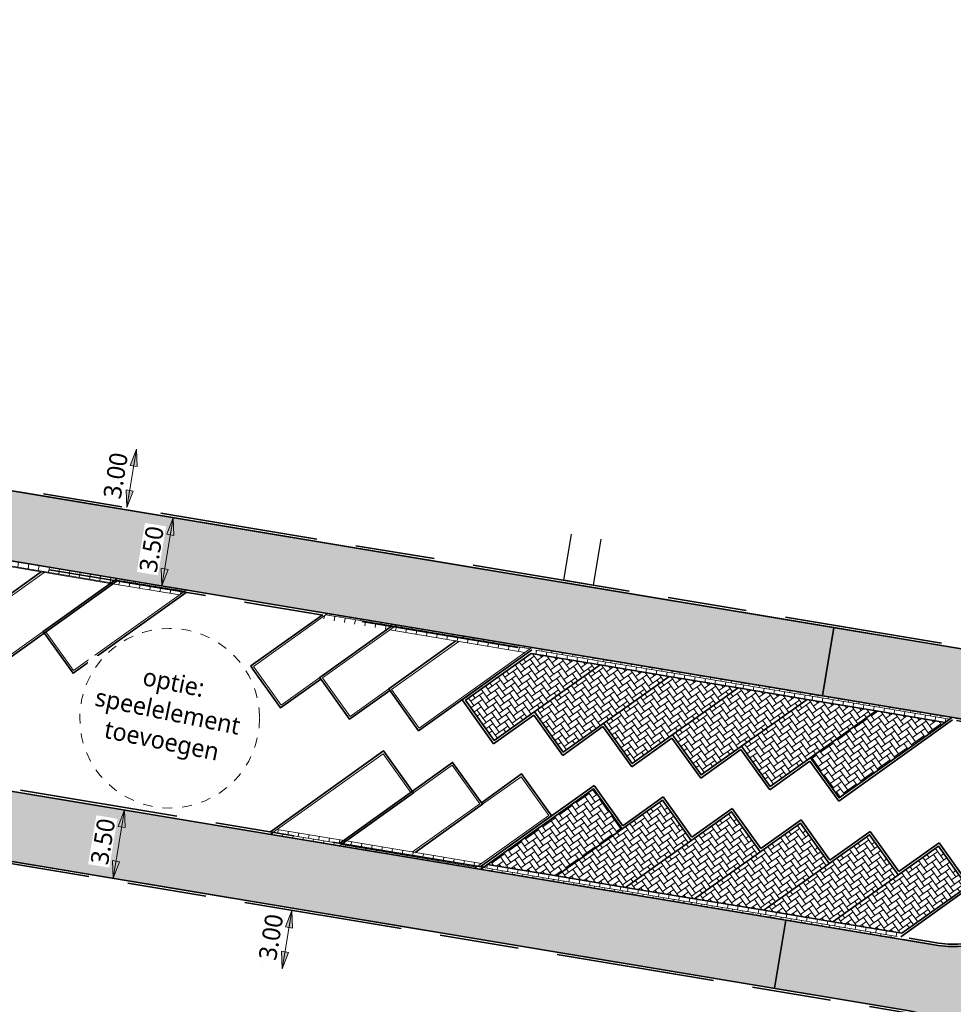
# Model space of a CAD drawing. Header units: metres. Extents: x 253823 to 255319, y 593130 to 593771.
# Tile 5 of 37: x 254006 to 254053, y 593255 to 593305. Entities that reach past the tile are written whole.
import ezdxf

# ---------------------------------------------------------------- set-up
doc = ezdxf.new("R2010")
doc.units = ezdxf.units.M
for name, pattern in [('DASHED2', [0.375, 0.25, -0.125]), ('JIS_02_1.0', [2, 1, -1]), ('VH-OPSLUITBAND_100X200', [16, 8, -2, 4, -2])]:
    doc.linetypes.add(name, pattern=pattern)
doc.layers.add('00_parkeren_reserveren-V', color=7, linetype='Continuous', lineweight=13, true_color=0x84ac84)
for name, color, linetype, lineweight in [('00_verharding rijbaan overig-V', 2, 'Continuous', 35), ('00_voetpad-L', 40, 'Continuous', 25), ('00_wadi-hoeveelheid-T', 7, 'Continuous', 9), ('HKB_spelen', 7, 'JIS_02_1.0', 13), ('N-WE-VH-KANTOPSLUITING_OPSLUITBAND_120X250-G', 20, 'VH-OPSLUITBAND_100X200', 35), ('N-WE-VH-KANTVERHARDING-G', 2, 'Continuous', 35), ('N-WE-VH-VERHARDING_BETONSTRAATSTEEN-KLEUR NTB-A', 252, 'Continuous', 18), ('N-WE-VH-VERHARDING_BETONSTRAATSTEEN-MOLGOOT-KLEUR NTB-A', 252, 'Continuous', 18), ('N-WE-VH-VERHARDING_BETONSTRAATSTEEN-PVAK-KLEUR NTB-A', 252, 'Continuous', 18), ('N-WE-VH-VERHARDING_TEGEL-45MM DIK-A', 252, 'Continuous', 18), ('N-WE-VW-SCHEIDINGSLIJN_PARKEERVAK-G', 7, 'DASHED2', 35), ('N01-WE-GR-GRAS-G', 60, 'Continuous', 35), ('X-XX-AL-M', 7, 'Continuous', 18)]:
    doc.layers.add(name, color=color, linetype=linetype, lineweight=lineweight)
doc.layers.add('HULPLIJN ARCERING', color=6, linetype='Continuous', plot=False)
doc.styles.add('Roelofs', font='segoeui.ttf', dxfattribs={"height": 1.8})
doc.dimstyles.new('Roelofs Standaard', dxfattribs={"dimtxt": 1.8, "dimasz": 1, "dimexe": 2, "dimexo": 2, "dimgap": 0.7, "dimtad": 1, "dimlfac": -1, "dimzin": 0, "dimdsep": 46, "dimtxsty": 'Roelofs', "dimblk": 'Pijl', "dimcen": 0, "dimdle": 2, "dimclrd": 256, "dimclre": 253, "dimclrt": 256, "dimazin": 0, "dimtfac": 1, "dimtofl": 0, "dimtmove": 0, "dimatfit": 3, "dimldrblk": 'Pijl', "dimfxl": 1, "dimtolj": 1, "dimtzin": 0, "dimlwd": 18, "dimlwe": 18, "dimarcsym": 0})
pattern_1 = [(260.54985, (253902.80472, 593288.8752), (0.21583786, -0.3020373), [0.2625, -0.2625]), (350.54985, (253902.80472, 593288.8752), (0.0430997, 0.25893757), [])]
pattern_2 = [(90, (2.4935, 0.076), (-0.2625, 0.2625), [0.2625, -0.2625]), (180, (2.4935, 0.076), (-3e-17, -0.2625), [])]
pattern_3 = [(215.55, (0, 0), (-0.06095125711, -0.36619317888), [0.7875, -0.2625]), (125.55, (0.30524, -0.42714), (-0.06095125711, -0.36619317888), [0.7875, -0.2625])]
pattern_4 = [(215.5502, (254058.40107, 593271.99752), (-0.06095, -0.3661934), [0.7875, -0.2625]), (125.5502, (254058.7063, 593271.57038), (-0.06095, -0.3661934), [0.7875, -0.2625])]
pattern_5 = [(260.5502, (254058.40107, 593271.99752), (0.21584, -0.302036), [0.2625, -0.2625]), (350.5502, (254058.40107, 593271.99752), (0.043098, 0.258938), [])]
pattern_6 = [(35.5495, (254024.24547, 593259.3362), (0.0609543, 0.3661927), [0.7875, -0.2625]), (305.5495, (254023.94023, 593259.76335), (0.0609543, 0.3661927), [0.7875, -0.2625])]
pattern_7 = [(80.5495, (254024.24547, 593259.3362), (-0.215836, 0.3020385), [0.2625, -0.2625]), (170.5495, (254024.24547, 593259.3362), (-0.043101, -0.2589373), [])]

# ---------------------------------------------------------------- blocks, each defined once
blk = doc.blocks.new('Pijl')
h = blk.add_hatch(color=256)
h.paths.add_polyline_path([(0, 0), (-1.75, 0.352), (-1.75, 0)])
h.paths.add_polyline_path([(-1.75, 0), (-1.75, -0.352), (0, 0)])
for p, q in [((-1.902, 0), (0, 0)), ((0, 0), (-1.75, 0.352)), ((-1.75, 0.352), (-1.75, -0.352)), ((0, 0), (-1.75, -0.352))]:
    blk.add_line(p, q)
blk = doc.blocks.new('*D91')
at = {"layer": 'Defpoints', "color": 0, "transparency": 16777216}
blk.add_point((254012.019, 593283.074), dxfattribs=at)
at = {"layer": 'X-XX-AL-M', "lineweight": 18, "transparency": 16777216}
blk.add_line((254011.936, 593282.581), (254011.608, 593280.609), dxfattribs=at)
at = {"layer": 'X-XX-AL-M', "lineweight": 18, "transparency": 16777216, "xscale": 0.5, "yscale": 0.5, "zscale": 0.5}
for p, rotation in [((254012.019, 593283.074), 80.54347378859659), ((254011.526, 593280.116), 260.5434737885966)]:
    blk.add_blockref('Pijl', p, dxfattribs=dict(at, rotation=rotation))
at = {"layer": 'X-XX-AL-M', "transparency": 16777216, "insert": (254010.968, 593281.729), "char_height": 0.9, "attachment_point": 5, "rotation": 80.5435, "style": 'Roelofs', "bg_fill": 3, "box_fill_scale": 1.1, "bg_fill_color": 256, "bg_fill_true_color": 13158600, "bg_fill_transparency": 0}
blk.add_mtext('\\A1;3.00', dxfattribs=at)
at = {"layer": 'Defpoints', "color": 0, "transparency": 16777216}
blk.add_point((254011.526, 593280.116), dxfattribs=at)
blk.add_point((254011.526, 593280.116), dxfattribs=at)
blk = doc.blocks.new('*D164')
at = {"layer": 'Defpoints', "color": 0, "transparency": 16777216}
for p in [(254013.876, 593279.602), (254013.302, 593276.15), (254013.302, 593276.15)]:
    blk.add_point(p, dxfattribs=at)
at = {"layer": 'X-XX-AL-M', "lineweight": 18, "transparency": 16777216}
blk.add_line((254013.794, 593279.109), (254013.384, 593276.643), dxfattribs=at)
at = {"layer": 'X-XX-AL-M', "lineweight": 18, "transparency": 16777216, "xscale": 0.5, "yscale": 0.5, "zscale": 0.5}
for p, rotation in [((254013.876, 593279.602), 80.55022295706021), ((254013.302, 593276.15), 260.5502229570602)]:
    blk.add_blockref('Pijl', p, dxfattribs=dict(at, rotation=rotation))
at = {"layer": 'X-XX-AL-M', "transparency": 16777216, "insert": (254012.785, 593278.01), "char_height": 0.9, "attachment_point": 5, "rotation": 80.5502, "style": 'Roelofs', "bg_fill": 3, "box_fill_scale": 1.1, "bg_fill_color": 256, "bg_fill_true_color": 13158600, "bg_fill_transparency": 0}
blk.add_mtext('\\A1;3.50', dxfattribs=at)
blk = doc.blocks.new('*D165')
at = {"layer": 'Defpoints', "color": 0, "transparency": 16777216}
for p in [(254011.416, 593264.826), (254010.842, 593261.373), (254010.842, 593261.373)]:
    blk.add_point(p, dxfattribs=at)
at = {"layer": 'X-XX-AL-M', "lineweight": 18, "transparency": 16777216}
blk.add_line((254011.334, 593264.332), (254010.924, 593261.866), dxfattribs=at)
at = {"layer": 'X-XX-AL-M', "lineweight": 18, "transparency": 16777216, "xscale": 0.5, "yscale": 0.5, "zscale": 0.5}
for p, rotation in [((254011.416, 593264.826), 80.5502229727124), ((254010.842, 593261.373), 260.5502229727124)]:
    blk.add_blockref('Pijl', p, dxfattribs=dict(at, rotation=rotation))
at = {"layer": 'X-XX-AL-M', "transparency": 16777216, "insert": (254010.325, 593263.233), "char_height": 0.9, "attachment_point": 5, "rotation": 80.5502, "style": 'Roelofs', "bg_fill": 3, "box_fill_scale": 1.1, "bg_fill_color": 256, "bg_fill_true_color": 13158600, "bg_fill_transparency": 0}
blk.add_mtext('\\A1;3.50', dxfattribs=at)
blk = doc.blocks.new('*D166')
at = {"layer": 'Defpoints', "color": 0, "transparency": 16777216}
blk.add_point((254019.871, 593259.747), dxfattribs=at)
at = {"layer": 'X-XX-AL-M', "color": 253, "lineweight": 18, "transparency": 16777216}
for p, q in [((254018.884, 593259.911), (254018.884, 593259.911)), ((254018.392, 593256.955), (254018.392, 593256.955))]:
    blk.add_line(p, q, dxfattribs=at)
at = {"layer": 'X-XX-AL-M', "lineweight": 18, "transparency": 16777216}
blk.add_line((254019.788, 593259.254), (254019.46, 593257.284), dxfattribs=at)
at = {"layer": 'X-XX-AL-M', "lineweight": 18, "transparency": 16777216, "xscale": 0.5, "yscale": 0.5, "zscale": 0.5}
for p, rotation in [((254019.87, 593259.747), 80.54469164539), ((254019.378, 593256.791), 260.54469164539)]:
    blk.add_blockref('Pijl', p, dxfattribs=dict(at, rotation=rotation))
at = {"layer": 'X-XX-AL-M', "transparency": 16777216, "insert": (254018.82, 593258.403), "char_height": 0.9, "attachment_point": 5, "rotation": 80.5447, "style": 'Roelofs', "bg_fill": 3, "box_fill_scale": 1.1, "bg_fill_color": 256, "bg_fill_true_color": 13158600, "bg_fill_transparency": 0}
blk.add_mtext('\\A1;3.00', dxfattribs=at)
at = {"layer": 'Defpoints', "color": 0, "transparency": 16777216}
blk.add_point((254019.378, 593256.791), dxfattribs=at)
blk.add_point((254019.378, 593256.791), dxfattribs=at)
blk = doc.blocks.new('_Parkeervak groen 45graden met overstek')
at = {"layer": 'N-WE-VH-VERHARDING_BETONSTRAATSTEEN-MOLGOOT-KLEUR NTB-A'}
h = blk.add_hatch(dxfattribs=at)
h.set_pattern_fill('AVH-BSS_KEIFORMAAT_HALFST-SO', color=256, scale=5, angle=90, pattern_type=2)
h.set_pattern_definition(pattern_2)
h.paths.add_polyline_path([(0.3, 0.3), (3.765, 0.3), (3.465, 0), (0, 0)])
h = blk.add_hatch(dxfattribs=at)
h.set_pattern_fill('AVH-BSS_KEIFORMAAT_HALFST-SO', color=256, scale=5, angle=90, pattern_type=2)
h.set_pattern_definition(pattern_2)
h.paths.add_polyline_path([(3.765, 0.3), (7.23, 0.3), (6.93, 0), (3.465, 0)])
at = {"layer": '00_parkeren_reserveren-V', "color": 87, "true_color": 0x488448}
for points in [[(0, 0), (4.95, 4.95), (6.647, 3.253)], [(6.788, 3.253), (8.486, 4.95), (10.183, 3.253)], [(6.647, 3.253), (3.694, 0.3)], [(10.183, 3.253), (6.93, 0)], [(0.3, 0.3), (3.765, 0.3)], [(3.765, 0.3), (7.23, 0.3)], [(0, 0), (3.465, 0)], [(3.465, 0), (6.93, 0)]]:
    blk.add_lwpolyline(points, dxfattribs=at)
at = {"layer": 'N01-WE-GR-GRAS-G', "color": 87, "true_color": 0x488448}
for points in [[(-0.021, 0.12), (4.95, 5.091), (6.788, 3.253)], [(6.718, 3.324), (8.486, 5.091), (10.183, 3.394), (10.253, 3.324)], [(6.718, 3.324), (6.788, 3.253), (3.836, 0.3)], [(10.253, 3.324), (10.324, 3.253), (7.191, 0.12)]]:
    blk.add_lwpolyline(points, dxfattribs=at)
blk = doc.blocks.new('A$C2506eeb8')
at = {"layer": '00_wadi-hoeveelheid-T', "insert": (254013.569, 593269.663), "char_height": 0.9, "width": 8.71612, "attachment_point": 5, "rotation": 348.4694, "style": 'Roelofs', "bg_fill": 3, "box_fill_scale": 1.1, "bg_fill_color": 256, "bg_fill_transparency": 0}
blk.add_mtext('\\pxqc;optie: \\Pspeelelement\\Ptoevoegen', dxfattribs=at)
at = {"layer": 'HKB_spelen', "ltscale": 0.5}
blk.add_circle((254013.694, 593269.463), 4.543, dxfattribs=at)

msp = doc.modelspace()

# ---------------------------------------------------------------- hatches: boundary and pattern name
at = {"layer": 'N-WE-VH-VERHARDING_BETONSTRAATSTEEN-KLEUR NTB-A'}
h = msp.add_hatch(dxfattribs=at)
h.set_pattern_fill('AVH-BSS_KEIFORMAAT_KEPER-SO', color=256, scale=5, angle=215.55, pattern_type=2)
h.set_pattern_definition(pattern_3)
edge = h.paths.add_edge_path()
edge.add_line((254058.447, 593342.291), (254057.88, 593338.837))
edge.add_line((254057.88, 593338.837), (254065.781, 593337.522))
edge.add_arc((254064.943, 593332.593), 5, -9.4517, 80.3589, ccw=False)
edge.add_line((254069.875, 593331.772), (254069.562, 593329.887))
edge.add_arc((254064.63, 593330.709), 5, 260.5502, 350.5481, ccw=False)
edge.add_line((254063.809, 593325.776), (254055.952, 593327.084))
edge.add_line((254055.952, 593327.084), (254055.385, 593323.63))
edge.add_line((254055.385, 593323.63), (254062.366, 593322.468))
edge.add_arc((254061.874, 593319.509), 3, -9.4548, 80.5502, ccw=False)
edge.add_line((254064.833, 593319.016), (254057.565, 593275.372))
edge.add_arc((254054.605, 593275.865), 3, 260.5502, 350.5452, ccw=False)
edge.add_line((254054.113, 593272.905), (254047.251, 593274.047))
edge.add_line((254047.251, 593274.047), (254046.684, 593270.594))
edge.add_line((254046.684, 593270.594), (254054.409, 593269.308))
edge.add_arc((254053.589, 593264.376), 5, -9.4503, 80.5502, ccw=False)
edge.add_line((254058.521, 593263.555), (254058.278, 593262.095))
edge.add_arc((254053.346, 593262.916), 5, 260.5502, 350.5497, ccw=False)
edge.add_line((254052.525, 593257.984), (254044.825, 593259.265))
edge.add_line((254044.825, 593259.265), (254044.259, 593255.811))
edge.add_line((254044.259, 593255.811), (254051.077, 593254.676))
edge.add_arc((254050.581, 593251.712), 3.006, -8.3106, 80.5048, ccw=False)
edge.add_line((254053.555, 593251.277), (254050.696, 593234.124))
edge.add_line((254050.696, 593234.124), (254068.471, 593231.166))
edge.add_arc((254067.65, 593226.234), 5, -9.4498, 80.5502, ccw=False)
edge.add_line((254072.582, 593225.413), (254071.559, 593219.267))
edge.add_line((254071.559, 593219.267), (254076.038, 593218.522))
edge.add_line((254076.038, 593218.522), (254078.187, 593218.164))
edge.add_line((254078.187, 593218.164), (254078.832, 593222.257))
edge.add_arc((254081.968, 593226.151), 5, 170.5284, 231.152, ccw=False)
edge.add_line((254077.036, 593226.974), (254077.522, 593229.888))
edge.add_arc((254082.454, 593229.065), 5, 111.2948, 170.5284, ccw=False)
edge.add_line((254080.638, 593233.723), (254081.293, 593237.877))
edge.add_line((254081.293, 593237.877), (254072.988, 593239.26))
edge.add_arc((254073.481, 593242.219), 3, 170.5498, 260.5485, ccw=False)
edge.add_line((254070.521, 593242.711), (254077.441, 593284.282))
edge.add_arc((254080.4, 593283.789), 3, 80.5393, 170.5498, ccw=False)
edge.add_line((254080.893, 593286.748), (254088.786, 593285.435))
edge.add_line((254088.786, 593285.435), (254089.33, 593288.892))
edge.add_line((254089.33, 593288.892), (254080.599, 593290.345))
edge.add_arc((254081.42, 593295.277), 5, 170.5486, 260.5498, ccw=False)
edge.add_line((254076.488, 593296.099), (254077.147, 593300.059))
edge.add_arc((254082.063, 593299.137), 5.002, 80.5586, 169.384, ccw=False)
edge.add_line((254082.884, 593304.071), (254091.496, 593302.638))
edge.add_line((254091.496, 593302.638), (254092.041, 593306.095))
edge.add_line((254092.041, 593306.095), (254084.327, 593307.379))
edge.add_arc((254084.819, 593310.338), 3, 170.5498, 260.5502, ccw=False)
edge.add_line((254081.86, 593310.831), (254091.804, 593370.571))
edge.add_line((254091.804, 593370.571), (254094.877, 593389.036))
edge.add_line((254094.877, 593389.036), (254091.397, 593389.527))
edge.add_line((254091.397, 593389.527), (254089.844, 593380.113))
edge.add_line((254089.844, 593380.113), (254088.351, 593371.146))
edge.add_line((254088.351, 593371.146), (254083.785, 593343.713))
edge.add_line((254083.785, 593343.713), (254083.693, 593343.158))
edge.add_line((254083.693, 593343.158), (254081.394, 593329.348))
edge.add_line((254081.394, 593329.348), (254078.889, 593314.3))
edge.add_arc((254054.228, 593318.402), 25, 330.9683, 350.5552, ccw=False)
edge.add_arc((254097.945, 593294.137), 25, 150.9682, 169.7046)
edge.add_arc((254097.945, 593294.137), 25, 169.7046, 174.6743)
edge.add_arc((254102.111, 593294.951), 29.097, 177.032, 189.7598)
edge.add_arc((254046.413, 593285.428), 27.409, -3.6245, 9.6418, ccw=False)
edge.add_arc((254068.778, 593284.011), 5, 350.5514, 356.3755, ccw=False)
edge.add_line((254073.71, 593283.191), (254066.539, 593240.104))
edge.add_arc((254061.607, 593240.925), 5, 260.5501, 350.5514, ccw=False)
edge.add_line((254060.786, 593235.993), (254059.656, 593236.181))
edge.add_arc((254060.477, 593241.113), 5, 170.5452, 260.5501, ccw=False)
edge.add_line((254055.545, 593241.935), (254056.246, 593246.145))
edge.add_arc((254080.906, 593242.039), 25, 150.9038, 170.5452, ccw=False)
edge.add_arc((254037.216, 593266.353), 25, 330.9038, 350.5358)
edge.add_arc((254037.216, 593266.353), 25, 350.5358, 370.1679)
edge.add_arc((254086.431, 593275.179), 25, 170.5867, 190.1679, ccw=False)
edge.add_line((254061.767, 593279.268), (254062.67, 593284.712))
edge.add_line((254062.67, 593284.712), (254064.969, 593298.526))
edge.add_line((254064.969, 593298.526), (254067.585, 593314.234))
edge.add_arc((254092.221, 593309.988), 25, 150.8348, 170.2214, ccw=False)
edge.add_arc((254048.56, 593334.353), 25, 330.8375, 351.4176)
edge.add_arc((254048.56, 593334.353), 25, 351.4176, 370.253)
edge.add_arc((254097.762, 593343.253), 25, 177.4543, 190.253, ccw=False)
edge.add_arc((254097.762, 593343.253), 25, 174.8933, 177.4542, ccw=False)
edge.add_line((254072.861, 593345.479), (254079.915, 593388.277))
edge.add_line((254079.915, 593388.277), (254076.45, 593388.777))
edge.add_line((254076.45, 593388.777), (254068.925, 593343.588))
edge.add_arc((254065.966, 593344.081), 3, 260.5502, 350.5452, ccw=False)
edge.add_line((254065.473, 593341.121), (254058.447, 593342.291))
h = msp.add_hatch(dxfattribs=at)
h.set_pattern_fill('AVH-BSS_KEIFORMAAT_KEPER-SO', color=256, scale=5, angle=215.55, pattern_type=2)
h.set_pattern_definition(pattern_3)
h.paths.add_polyline_path([(253974.033, 593286.234), (253973.525, 593282.77), (254000.495, 593278.281), (254046.684, 593270.593), (254047.251, 593274.047)])
h = msp.add_hatch(dxfattribs=at)
h.set_pattern_fill('AVH-BSS_KEIFORMAAT_KEPER-SO', color=256, scale=5, angle=215.55, pattern_type=2)
h.set_pattern_definition(pattern_3)
h.paths.add_polyline_path([(253990.07, 593268.378), (253971.858, 593271.41), (253971.349, 593267.946), (254044.259, 593255.811), (254044.825, 593259.265)])
at = {"layer": 'N-WE-VH-VERHARDING_BETONSTRAATSTEEN-MOLGOOT-KLEUR NTB-A'}
h = msp.add_hatch(dxfattribs=at)
h.set_pattern_fill('AVH-BSS_KEIFORMAAT_HALFST-SO', color=256, scale=5, angle=260.5499, pattern_type=2)
h.set_pattern_definition(pattern_1)
h.paths.add_polyline_path([(254014.184, 593275.698), (254010.697, 593276.279), (254011.042, 593276.525), (254014.529, 593275.945)])
h = msp.add_hatch(dxfattribs=at)
h.set_pattern_fill('AVH-BSS_KEIFORMAAT_HALFST-SO', color=256, scale=5, angle=260.5499, pattern_type=2)
h.set_pattern_definition(pattern_1)
h.paths.add_polyline_path([(254024.815, 593273.929), (254021.327, 593274.509), (254021.672, 593274.756), (254025.16, 593274.176)])
h = msp.add_hatch(dxfattribs=at)
h.set_pattern_fill('AVH-BSS_KEIFORMAAT_HALFST-SO', color=256, scale=5, angle=260.5499, pattern_type=2)
h.set_pattern_definition(pattern_1)
h.paths.add_polyline_path([(254028.232, 593273.36), (254024.815, 593273.929), (254025.16, 593274.176), (254028.578, 593273.607)])
h = msp.add_hatch(dxfattribs=at)
h.set_pattern_fill('AVH-BSS_KEIFORMAAT_HALFST-SO', color=256, scale=5, angle=260.5499, pattern_type=2)
h.set_pattern_definition(pattern_1)
h.paths.add_polyline_path([(254031.65, 593272.791), (254028.232, 593273.36), (254028.578, 593273.607), (254031.995, 593273.038)])
h = msp.add_hatch(dxfattribs=at)
h.set_pattern_fill('AVH-BSS_KEIFORMAAT_HALFST-SO', color=256, scale=5, angle=260.5502, pattern_type=2)
h.set_pattern_definition([(260.5502, (254044.45084, 593274.31942), (0.21584, -0.302036), [0.2625, -0.2625]), (350.5502, (254044.45084, 593274.31942), (0.043098, 0.258938), [])])
h.paths.add_polyline_path([(254035.446, 593272.16), (254031.959, 593272.74), (254032.304, 593272.987), (254035.792, 593272.406)])
h = msp.add_hatch(dxfattribs=at)
h.set_pattern_fill('AVH-BSS_KEIFORMAAT_HALFST-SO', color=256, scale=5, angle=260.5502, pattern_type=2)
h.set_pattern_definition([(260.5502, (254047.9384, 593273.73894), (0.21584, -0.302036), [0.2625, -0.2625]), (350.5502, (254047.9384, 593273.73894), (0.043098, 0.258938), [])])
h.paths.add_polyline_path([(254038.934, 593271.579), (254035.446, 593272.16), (254035.792, 593272.406), (254039.279, 593271.826)])
h = msp.add_hatch(dxfattribs=at)
h.set_pattern_fill('AVH-BSS_KEIFORMAAT_HALFST-SO', color=256, scale=5, angle=260.5502, pattern_type=2)
h.set_pattern_definition([(260.5502, (254051.42595, 593273.15847), (0.21584, -0.302036), [0.2625, -0.2625]), (350.5502, (254051.42595, 593273.15847), (0.043098, 0.258938), [])])
h.paths.add_polyline_path([(254042.422, 593270.999), (254038.934, 593271.579), (254039.279, 593271.826), (254042.767, 593271.245)])
h = msp.add_hatch(dxfattribs=at)
h.set_pattern_fill('AVH-BSS_KEIFORMAAT_HALFST-SO', color=256, scale=5, angle=260.5502, pattern_type=2)
h.set_pattern_definition([(260.5502, (254054.9135, 593272.578), (0.21584, -0.302036), [0.2625, -0.2625]), (350.5502, (254054.9135, 593272.578), (0.043098, 0.258938), [])])
h.paths.add_polyline_path([(254045.909, 593270.418), (254042.422, 593270.999), (254042.767, 593271.245), (254046.254, 593270.665)])
h = msp.add_hatch(dxfattribs=at)
h.set_pattern_fill('AVH-BSS_KEIFORMAAT_HALFST-SO', color=256, scale=5, angle=260.5502, pattern_type=2)
h.set_pattern_definition(pattern_5)
h.paths.add_polyline_path([(254049.397, 593269.838), (254045.909, 593270.418), (254046.254, 593270.665), (254049.742, 593270.084)])
h = msp.add_hatch(dxfattribs=at)
h.set_pattern_fill('AVH-BSS_KEIFORMAAT_HALFST-SO', color=256, scale=5, angle=260.5502, pattern_type=2)
h.set_pattern_definition(pattern_5)
h.paths.add_polyline_path([(254052.884, 593269.257), (254049.397, 593269.838), (254049.742, 593270.084), (254053.229, 593269.504)])
h = msp.add_hatch(dxfattribs=at)
h.set_pattern_fill('AVH-BSS_KEIFORMAAT_HALFST-SO', color=256, scale=5, angle=260.5499, pattern_type=2)
h.set_pattern_definition(pattern_1)
h.paths.add_polyline_path([(254019.132, 593263.846), (254022.619, 593263.265), (254022.274, 593263.018), (254018.786, 593263.599)])
h = msp.add_hatch(dxfattribs=at)
h.set_pattern_fill('AVH-BSS_KEIFORMAAT_HALFST-SO', color=256, scale=5, angle=80.5495, pattern_type=2)
h.set_pattern_definition(pattern_7)
h.paths.add_polyline_path([(254029.762, 593262.077), (254033.25, 593261.496), (254032.905, 593261.249), (254029.417, 593261.83)])
h = msp.add_hatch(dxfattribs=at)
h.set_pattern_fill('AVH-BSS_KEIFORMAAT_HALFST-SO', color=256, scale=5, angle=80.5495, pattern_type=2)
h.set_pattern_definition(pattern_7)
h.paths.add_polyline_path([(254033.25, 593261.496), (254036.737, 593260.915), (254036.392, 593260.669), (254032.905, 593261.249)])
h = msp.add_hatch(dxfattribs=at)
h.set_pattern_fill('AVH-BSS_KEIFORMAAT_HALFST-SO', color=256, scale=5, angle=80.5495, pattern_type=2)
h.set_pattern_definition([(80.5495, (254027.73302, 593258.75568), (-0.215836, 0.3020385), [0.2625, -0.2625]), (170.5495, (254027.73302, 593258.75568), (-0.043101, -0.2589373), [])])
h.paths.add_polyline_path([(254036.737, 593260.915), (254040.225, 593260.335), (254039.88, 593260.088), (254036.392, 593260.669)])
h = msp.add_hatch(dxfattribs=at)
h.set_pattern_fill('AVH-BSS_KEIFORMAAT_HALFST-SO', color=256, scale=5, angle=80.5495, pattern_type=2)
h.set_pattern_definition([(80.5495, (254031.22057, 593258.17517), (-0.215836, 0.3020385), [0.2625, -0.2625]), (170.5495, (254031.22057, 593258.17517), (-0.043101, -0.2589373), [])])
h.paths.add_polyline_path([(254040.225, 593260.335), (254043.713, 593259.754), (254043.367, 593259.508), (254039.88, 593260.088)])
h = msp.add_hatch(dxfattribs=at)
h.set_pattern_fill('AVH-BSS_KEIFORMAAT_HALFST-SO', color=256, scale=5, angle=80.5495, pattern_type=2)
h.set_pattern_definition([(80.5495, (254034.70812, 593257.59465), (-0.215836, 0.3020385), [0.2625, -0.2625]), (170.5495, (254034.70812, 593257.59465), (-0.043101, -0.2589373), [])])
h.paths.add_polyline_path([(254043.713, 593259.754), (254047.2, 593259.174), (254046.855, 593258.927), (254043.367, 593259.508)])
h = msp.add_hatch(dxfattribs=at)
h.set_pattern_fill('AVH-BSS_KEIFORMAAT_HALFST-SO', color=256, scale=5, angle=80.5495, pattern_type=2)
h.set_pattern_definition([(80.5495, (254038.19567, 593257.01413), (-0.215836, 0.3020385), [0.2625, -0.2625]), (170.5495, (254038.19567, 593257.01413), (-0.043101, -0.2589373), [])])
h.paths.add_polyline_path([(254047.2, 593259.174), (254050.688, 593258.593), (254050.342, 593258.347), (254046.855, 593258.927)])
at = {"layer": 'N-WE-VH-VERHARDING_BETONSTRAATSTEEN-PVAK-KLEUR NTB-A'}
h = msp.add_hatch(dxfattribs=at)
h.set_pattern_fill('AVH-BSS_KEIFORMAAT_ELLEBOOG-SO', color=256, scale=5, angle=215.5502, pattern_type=2)
h.set_pattern_definition([(215.5502, (254044.45084, 593274.31942), (-0.06095, -0.3661934), [0.7875, -0.2625]), (125.5502, (254044.75608, 593273.89227), (-0.06095, -0.3661934), [0.7875, -0.2625])])
h.paths.add_polyline_path([(254035.446, 593272.16), (254030.096, 593268.336), (254028.643, 593270.37), (254031.959, 593272.74)])
h = msp.add_hatch(dxfattribs=at)
h.set_pattern_fill('AVH-BSS_KEIFORMAAT_ELLEBOOG-SO', color=256, scale=5, angle=215.5502, pattern_type=2)
h.set_pattern_definition([(215.5502, (254047.9384, 593273.73894), (-0.06095, -0.3661934), [0.7875, -0.2625]), (125.5502, (254048.24364, 593273.3118), (-0.06095, -0.3661934), [0.7875, -0.2625])])
h.paths.add_polyline_path([(254038.934, 593271.579), (254033.584, 593267.756), (254032.13, 593269.79), (254035.446, 593272.16)])
h = msp.add_hatch(dxfattribs=at)
h.set_pattern_fill('AVH-BSS_KEIFORMAAT_ELLEBOOG-SO', color=256, scale=5, angle=215.5502, pattern_type=2)
h.set_pattern_definition([(215.5502, (254051.42595, 593273.15847), (-0.06095, -0.3661934), [0.7875, -0.2625]), (125.5502, (254051.7312, 593272.73132), (-0.06095, -0.3661934), [0.7875, -0.2625])])
h.paths.add_polyline_path([(254042.422, 593270.999), (254037.071, 593267.175), (254035.618, 593269.209), (254038.934, 593271.579)])
h = msp.add_hatch(dxfattribs=at)
h.set_pattern_fill('AVH-BSS_KEIFORMAAT_ELLEBOOG-SO', color=256, scale=5, angle=215.5502, pattern_type=2)
h.set_pattern_definition([(215.5502, (254054.9135, 593272.578), (-0.06095, -0.3661934), [0.7875, -0.2625]), (125.5502, (254055.21875, 593272.15085), (-0.06095, -0.3661934), [0.7875, -0.2625])])
h.paths.add_polyline_path([(254045.909, 593270.418), (254040.559, 593266.595), (254039.105, 593268.629), (254042.422, 593270.999)])
h = msp.add_hatch(dxfattribs=at)
h.set_pattern_fill('AVH-BSS_KEIFORMAAT_ELLEBOOG-SO', color=256, scale=5, angle=215.5502, pattern_type=2)
h.set_pattern_definition(pattern_4)
h.paths.add_polyline_path([(254049.397, 593269.838), (254044.046, 593266.014), (254042.593, 593268.048), (254045.909, 593270.418)])
h = msp.add_hatch(dxfattribs=at)
h.set_pattern_fill('AVH-BSS_KEIFORMAAT_ELLEBOOG-SO', color=256, scale=5, angle=215.5502, pattern_type=2)
h.set_pattern_definition(pattern_4)
h.paths.add_polyline_path([(254052.884, 593269.257), (254047.534, 593265.434), (254046.08, 593267.468), (254049.397, 593269.838)])
h = msp.add_hatch(dxfattribs=at)
h.set_pattern_fill('AVH-BSS_KEIFORMAAT_ELLEBOOG-SO', color=256, scale=5, angle=35.5495, pattern_type=2)
h.set_pattern_definition(pattern_6)
h.paths.add_polyline_path([(254029.762, 593262.077), (254035.113, 593265.9), (254036.566, 593263.866), (254033.25, 593261.496)])
h = msp.add_hatch(dxfattribs=at)
h.set_pattern_fill('AVH-BSS_KEIFORMAAT_ELLEBOOG-SO', color=256, scale=5, angle=35.5495, pattern_type=2)
h.set_pattern_definition(pattern_6)
h.paths.add_polyline_path([(254033.25, 593261.496), (254038.6, 593265.319), (254040.054, 593263.285), (254036.737, 593260.915)])
h = msp.add_hatch(dxfattribs=at)
h.set_pattern_fill('AVH-BSS_KEIFORMAAT_ELLEBOOG-SO', color=256, scale=5, angle=35.5495, pattern_type=2)
h.set_pattern_definition([(35.5495, (254027.73302, 593258.75568), (0.0609543, 0.3661927), [0.7875, -0.2625]), (305.5495, (254027.42778, 593259.18283), (0.0609543, 0.3661927), [0.7875, -0.2625])])
h.paths.add_polyline_path([(254036.737, 593260.915), (254042.088, 593264.739), (254043.541, 593262.705), (254040.225, 593260.335)])
h = msp.add_hatch(dxfattribs=at)
h.set_pattern_fill('AVH-BSS_KEIFORMAAT_ELLEBOOG-SO', color=256, scale=5, angle=35.5495, pattern_type=2)
h.set_pattern_definition([(35.5495, (254031.22057, 593258.17517), (0.0609543, 0.3661927), [0.7875, -0.2625]), (305.5495, (254030.91533, 593258.60231), (0.0609543, 0.3661927), [0.7875, -0.2625])])
h.paths.add_polyline_path([(254040.225, 593260.335), (254045.575, 593264.158), (254047.029, 593262.124), (254043.713, 593259.754)])
h = msp.add_hatch(dxfattribs=at)
h.set_pattern_fill('AVH-BSS_KEIFORMAAT_ELLEBOOG-SO', color=256, scale=5, angle=35.5495, pattern_type=2)
h.set_pattern_definition([(35.5495, (254034.70812, 593257.59465), (0.0609543, 0.3661927), [0.7875, -0.2625]), (305.5495, (254034.40288, 593258.0218), (0.0609543, 0.3661927), [0.7875, -0.2625])])
h.paths.add_polyline_path([(254043.713, 593259.754), (254049.063, 593263.578), (254050.516, 593261.544), (254047.2, 593259.174)])
h = msp.add_hatch(dxfattribs=at)
h.set_pattern_fill('AVH-BSS_KEIFORMAAT_ELLEBOOG-SO', color=256, scale=5, angle=35.5495, pattern_type=2)
h.set_pattern_definition([(35.5495, (254038.19567, 593257.01413), (0.0609543, 0.3661927), [0.7875, -0.2625]), (305.5495, (254037.89043, 593257.44128), (0.0609543, 0.3661927), [0.7875, -0.2625])])
h.paths.add_polyline_path([(254047.2, 593259.174), (254052.55, 593262.997), (254054.004, 593260.963), (254050.688, 593258.593)])

# ---------------------------------------------------------------- linework, layer by layer
at = {"layer": '00_parkeren_reserveren-V', "color": 87, "true_color": 0x488448}
for points in [[(254014.529, 593275.945), (254011.042, 593276.525)], [(254007.438, 593273.827), (254010.836, 593276.255)], [(254014.529, 593275.945), (254008.834, 593271.875), (254007.438, 593273.827)], [(254014.184, 593275.698), (254010.697, 593276.279)], [(254017.929, 593272.081), (254021.672, 593274.756)], [(254021.417, 593271.501), (254025.16, 593274.176)], [(254028.232, 593273.36), (254024.815, 593273.929)], [(254028.578, 593273.607), (254025.16, 593274.176)], [(254024.904, 593270.92), (254028.302, 593273.349)], [(254031.65, 593272.791), (254028.232, 593273.36)], [(254031.995, 593273.038), (254028.578, 593273.607)], [(254031.995, 593273.038), (254026.3, 593268.968), (254024.904, 593270.92)], [(254021.277, 593271.524), (254019.325, 593270.129), (254017.929, 593272.081)], [(254024.765, 593270.944), (254022.812, 593269.548), (254021.417, 593271.501)], [(254018.786, 593263.599), (254024.482, 593267.669), (254025.877, 593265.717)], [(254025.877, 593265.717), (254022.48, 593263.289)], [(254019.132, 593263.846), (254022.619, 593263.265)], [(254018.786, 593263.599), (254022.274, 593263.018)]]:
    msp.add_lwpolyline(points, dxfattribs=at)
at = {"layer": '00_verharding rijbaan overig-V'}
msp.add_lwpolyline([(254064.833, 593319.016), (254057.565, 593275.372, -0.414188), (254054.113, 593272.905), (253966.012, 593287.569), (253965.437, 593284.116), (254054.409, 593269.308, -0.414216), (254058.521, 593263.555), (254058.278, 593262.095, -0.414211), (254052.525, 593257.984), (253963.552, 593272.792), (253962.978, 593269.34), (254051.077, 593254.676, -0.408171), (254053.555, 593251.277), (254050.696, 593234.124), (254065.144, 593231.72)], format="xyb", dxfattribs=at)
at = {"layer": '00_voetpad-L', "color": 1}
msp.add_lwpolyline([(254035.484, 593278.519), (254035.096, 593276.192), (254033.617, 593276.438), (254034.003, 593278.761)], dxfattribs=at)
at = {"layer": 'HULPLIJN ARCERING', "flags": 128}
msp.add_lwpolyline([(254064.833, 593319.016), (254057.565, 593275.372, -0.414188), (254054.113, 593272.905), (254047.251, 593274.047), (254046.684, 593270.594), (254054.409, 593269.308, -0.414216), (254058.521, 593263.555), (254058.278, 593262.095, -0.414211), (254052.525, 593257.984), (254044.825, 593259.265), (254044.259, 593255.811), (254051.077, 593254.676, -0.408171), (254053.555, 593251.277), (254050.696, 593234.124), (254068.471, 593231.166, -0.414214), (254072.582, 593225.413), (254071.559, 593219.267)], format="xyb", dxfattribs=at)
for points in [[(253974.033, 593286.234), (253973.525, 593282.77), (254000.495, 593278.281), (254046.684, 593270.593), (254047.251, 593274.047)], [(253990.07, 593268.378), (253971.858, 593271.41), (253971.349, 593267.946), (254044.259, 593255.811), (254044.825, 593259.265)]]:
    msp.add_lwpolyline(points, close=True, dxfattribs=at)
at = {"layer": 'N-WE-VH-KANTOPSLUITING_OPSLUITBAND_120X250-G', "flags": 128}
for points in [[(253974.301, 593337.004), (254062.346, 593322.35, -0.414239), (254064.715, 593319.036), (254057.446, 593275.391, -0.414188), (254054.133, 593273.024), (253966.091, 593287.677)], [(254051.066, 593258.348), (254052.544, 593258.102, 0.414211), (254058.159, 593262.114), (254058.402, 593263.574, 0.414216), (254054.39, 593269.189), (254053.452, 593269.345)], [(254050.558, 593234.026), (254053.425, 593251.244, 0.414239), (254051.057, 593254.558), (253963.017, 593269.211)]]:
    msp.add_lwpolyline(points, format="xyb", dxfattribs=at)
for points in [[(254031.292, 593273.034), (254000.525, 593278.155)], [(253990.376, 593268.449), (254029.638, 593261.914)]]:
    msp.add_lwpolyline(points, dxfattribs=at)
at = {"layer": 'N-WE-VH-KANTOPSLUITING_OPSLUITBAND_120X250-G'}
for points in [[(254031.997, 593272.916), (254028.473, 593270.398), (254028.613, 593270.203)], [(254032.102, 593269.622), (254030.068, 593268.169), (254028.615, 593270.203)], [(254035.59, 593269.042), (254033.556, 593267.588), (254032.102, 593269.622)], [(254053.259, 593269.377), (254047.506, 593265.266), (254046.052, 593267.3)], [(254039.077, 593268.461), (254037.043, 593267.008), (254035.59, 593269.042)], [(254042.565, 593267.881), (254040.531, 593266.427), (254039.077, 593268.461)], [(254046.052, 593267.3), (254044.018, 593265.847), (254042.565, 593267.881)], [(254029.388, 593261.956), (254035.141, 593266.067), (254036.594, 593264.033)], [(254036.594, 593264.033), (254038.628, 593265.487), (254040.082, 593263.453)], [(254040.082, 593263.453), (254042.116, 593264.906), (254043.569, 593262.872)], [(254043.569, 593262.872), (254045.603, 593264.326), (254047.057, 593262.292)], [(254047.057, 593262.292), (254049.091, 593263.745), (254050.544, 593261.711)], [(254050.544, 593261.711), (254052.578, 593263.165), (254054.032, 593261.131)], [(254050.65, 593258.417), (254054.173, 593260.935), (254054.034, 593261.13)]]:
    msp.add_lwpolyline(points, dxfattribs=at)
at = {"layer": 'N-WE-VH-KANTVERHARDING-G'}
for points in [[(253972.365, 593337.069, -0.089023), (253974.484, 593337.096), (254062.366, 593322.468, -0.414239), (254064.833, 593319.016), (254057.565, 593275.372, -0.414188), (254054.113, 593272.905), (253966.233, 593287.532, -0.088909), (253964.238, 593288.243, -0.088909)], [(254050.696, 593234.124), (254053.543, 593251.224, 0.414239), (254051.077, 593254.676), (253962.8, 593269.369)], [(254050.76, 593258.277), (254052.525, 593257.984, 0.414211), (254058.278, 593262.095), (254058.521, 593263.555, 0.414216), (254054.409, 593269.308), (254053.423, 593269.472)]]:
    msp.add_lwpolyline(points, format="xyb", dxfattribs=at)
for points in [[(254046.684, 593270.593), (254000.495, 593278.281)], [(254031.957, 593272.74), (254028.641, 593270.37)], [(254035.446, 593272.16), (254031.959, 593272.74)], [(254028.643, 593270.37), (254030.096, 593268.336), (254035.446, 593272.16)], [(254038.934, 593271.579), (254035.446, 593272.16)], [(254032.13, 593269.79), (254033.584, 593267.756), (254038.934, 593271.579)], [(254042.422, 593270.999), (254038.934, 593271.579)], [(254035.618, 593269.209), (254037.071, 593267.175), (254042.422, 593270.999)], [(254045.909, 593270.418), (254042.422, 593270.999)], [(254039.105, 593268.629), (254040.559, 593266.595), (254045.909, 593270.418)], [(254049.397, 593269.838), (254045.909, 593270.418)], [(254042.593, 593268.048), (254044.046, 593266.014), (254049.397, 593269.838)], [(254052.884, 593269.257), (254049.397, 593269.838)], [(254046.08, 593267.468), (254047.534, 593265.434), (254052.884, 593269.257), (254053.229, 593269.504)], [(253990.07, 593268.378), (254044.825, 593259.265)], [(254036.566, 593263.866), (254035.113, 593265.9), (254029.762, 593262.077), (254029.417, 593261.83)], [(254040.054, 593263.285), (254038.6, 593265.319), (254033.25, 593261.496)], [(254043.541, 593262.705), (254042.088, 593264.739), (254036.737, 593260.915)], [(254047.029, 593262.124), (254045.575, 593264.158), (254040.225, 593260.335)], [(254050.516, 593261.544), (254049.063, 593263.578), (254043.713, 593259.754)], [(254054.004, 593260.963), (254052.55, 593262.997), (254047.2, 593259.174)], [(254029.762, 593262.077), (254033.25, 593261.496)], [(254033.25, 593261.496), (254036.737, 593260.915)], [(254036.737, 593260.915), (254040.225, 593260.335)], [(254050.689, 593258.593), (254054.006, 593260.963)], [(254040.225, 593260.335), (254043.713, 593259.754)], [(254043.713, 593259.754), (254047.2, 593259.174)], [(254047.2, 593259.174), (254050.688, 593258.593)]]:
    msp.add_lwpolyline(points, dxfattribs=at)
at = {"layer": 'N-WE-VW-SCHEIDINGSLIJN_PARKEERVAK-G'}
for points in [[(254035.792, 593272.406), (254032.304, 593272.987)], [(254039.279, 593271.826), (254035.792, 593272.406)], [(254042.767, 593271.245), (254039.279, 593271.826)], [(254046.254, 593270.665), (254042.767, 593271.245)], [(254049.742, 593270.084), (254046.254, 593270.665)], [(254053.229, 593269.504), (254049.742, 593270.084)], [(254029.417, 593261.83), (254032.905, 593261.249)], [(254032.905, 593261.249), (254036.392, 593260.669)], [(254036.392, 593260.669), (254039.88, 593260.088)], [(254039.88, 593260.088), (254043.367, 593259.508)], [(254043.367, 593259.508), (254046.855, 593258.927)], [(254046.855, 593258.927), (254050.342, 593258.347)]]:
    msp.add_lwpolyline(points, dxfattribs=at)
at = {"layer": 'N01-WE-GR-GRAS-G', "color": 87, "true_color": 0x488448}
for points in [[(254007.357, 593273.769), (254007.299, 593273.85), (254010.904, 593276.427)], [(254014.531, 593275.823), (254008.811, 593271.735), (254007.299, 593273.85)], [(254017.848, 593272.023), (254017.79, 593272.105), (254021.395, 593274.681)], [(254021.336, 593271.443), (254021.277, 593271.524), (254024.882, 593274.1)], [(254024.823, 593270.862), (254024.765, 593270.944), (254028.163, 593273.372)], [(254031.997, 593272.916), (254026.277, 593268.828), (254024.765, 593270.944)], [(254021.336, 593271.443), (254019.302, 593269.989), (254017.906, 593271.942), (254017.848, 593272.023)], [(254024.823, 593270.862), (254022.789, 593269.409), (254021.394, 593271.361), (254021.336, 593271.443)], [(254018.785, 593263.721), (254024.505, 593267.809), (254026.017, 593265.693)], [(254025.959, 593265.775), (254026.017, 593265.693), (254022.412, 593263.117)]]:
    msp.add_lwpolyline(points, dxfattribs=at)

# ---------------------------------------------------------------- block references
for p, rotation in [((254011.042, 593276.525), 170.5510162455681), ((254022.274, 593263.018), 350.5502226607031)]:
    msp.add_blockref('_Parkeervak groen 45graden met overstek', p, dxfattribs=dict(rotation=rotation))

# ---------------------------------------------------------------- next in the draw order: dimensions: what is measured, and where the dimension line sits
at = {"layer": 'X-XX-AL-M'}
for base, p1, p2, angle, picture, middle in [((254011.526, 593280.116), (254012.019, 593283.074), (254011.526, 593280.116), 260.5435, '*D91', (254011.772, 593281.595)), ((254013.302, 593276.15), (254013.876, 593279.602), (254013.302, 593276.15), 260.5502, '*D164', (254013.589, 593277.876)), ((254010.842, 593261.373), (254011.416, 593264.826), (254010.842, 593261.373), 260.5502, '*D165', (254011.129, 593263.099)), ((254019.378, 593256.791), (254019.871, 593259.747), (254019.378, 593256.791), 260.5447, '*D166', (254019.624, 593258.269))]:
    dim = msp.add_linear_dim(base=base, p1=p1, p2=p2, angle=angle, dimstyle='Roelofs Standaard', override={"dimtfill": 1}, dxfattribs=at)
    dim.commit()
    dim.dimension.update_dxf_attribs({"geometry": picture, "text_midpoint": middle, "dimtype": 161})

# ---------------------------------------------------------------- next in the draw order: hatches: boundary and pattern name
at = {"layer": 'N-WE-VH-VERHARDING_TEGEL-45MM DIK-A'}
h = msp.add_hatch(dxfattribs=at)
h.set_pattern_fill('AVH-TEGEL_300X300_HALFST-SO', color=256, scale=5, angle=226.76, pattern_type=2)
h.set_pattern_definition([(226.76, (254809.81963, 593427.3387), (-0.24060794, -0.80326386), [0.75, -0.75]), (316.76, (254809.8196, 593427.3387), (0.5137919, 0.5463679), [])])
edge = h.paths.add_edge_path()
edge.add_arc((254170.719, 593437.003), 3, 205.7311, 246.6597, ccw=False)
edge.add_arc((254141.043, 593422.731), 29.929, 25.6787, 68.0232)
edge.add_line((254152.244, 593450.486), (254141.892, 593454.674))
edge.add_arc((254151.893, 593480.097), 27.319, 236.1835, 248.5242, ccw=False)
edge.add_arc((254503.355, 594021.324), 672.647, 236.505734, 236.967932, ccw=False)
edge.add_line((254132.152, 593460.376), (254131.875, 593458.405))
edge.add_line((254131.875, 593458.405), (254135.702, 593455.894))
edge.add_arc((254153.144, 593482.484), 31.8, 236.7368, 247.9708)
edge.add_arc((652243.257, 1577333.218), 1061369.637, 247.970537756, 247.971140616)
edge.add_arc((254141.016, 593422.701), 28.168, 22.1749, 67.9983, ccw=False)
edge.add_line((254167.101, 593433.332), (254168.907, 593432.557))
edge.add_arc((254187.379, 593475.612), 46.85, 246.7794, 253.7744)
edge.add_line((254174.288, 593430.628), (254174.76, 593433.997))
edge.add_line((254174.76, 593433.997), (254172.974, 593434.223))
edge.add_line((254172.974, 593434.223), (254172.801, 593432.986))
edge.add_arc((254187.379, 593475.612), 45.05, 246.6597, 251.1192, ccw=False)

# ---------------------------------------------------------------- next in the draw order: block references
at = {"layer": '00_verharding rijbaan overig-V'}
msp.add_blockref('A$C2506eeb8', (0, 0), dxfattribs=at)

doc.saveas('drawing.dxf')
